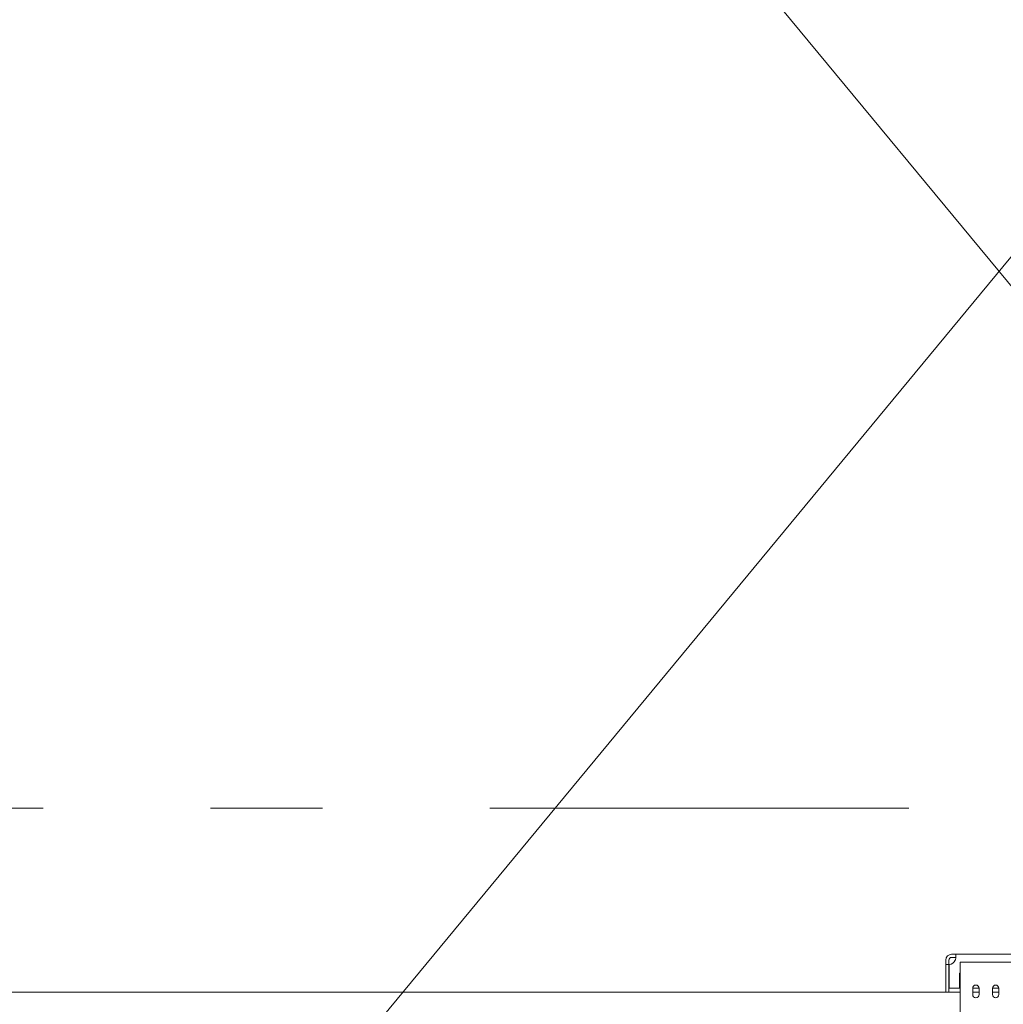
# Model space of a CAD drawing. Header units: centimetres. Extents: x -1436 to 1974, y -887 to 4352.
# Tile 34 of 105: x 206 to 330, y 2709 to 2833. Entities that reach past the tile are written whole.
import ezdxf
from ezdxf.enums import TextEntityAlignment as Align

# ---------------------------------------------------------------- set-up
doc = ezdxf.new("R2010")
doc.units = ezdxf.units.CM
doc.header["$MEASUREMENT"] = 0
doc.linetypes.add('Przerywana podwójnie', pattern=[109.361107, 52.916665, -21.166666, 14.111111, -21.166666])
doc.layers.add('00 - nowa technologia myjni_Nr_pióra__246', color=7, linetype='Continuous', lineweight=20, true_color=0x1db3b3)
for name, color, linetype in [('299-A Wymiary Opisy', 7, 'Continuous'), ('410-K Osie główne', 7, 'Continuous'), ('420-K Ściany', 7, 'Continuous'), ('Nowe_Drzwi Archicad', 7, 'Continuous')]:
    doc.layers.add(name, color=color, linetype=linetype)
for name, color, linetype, lineweight in [('299-A Wymiary Opisy_Nr_pióra__11', 7, 'Continuous', 0), ('410-K Osie główne_Nr_pióra__11', 7, 'Continuous', 0), ('Nowe_Drzwi Archicad_Nr_pióra__135', 5, 'Continuous', 20)]:
    doc.layers.add(name, color=color, linetype=linetype, lineweight=lineweight)
doc.styles.add('STYL_AUTOMATYCZNY_1', font='arial.ttf')
doc.styles.add('STYL_AUTOMATYCZNY_2', font='arial.ttf')
doc.dimstyles.new('STYL_AUTOMATYCZNY__1', dxfattribs={"dimtxt": 13, "dimasz": 7.6, "dimexe": 0.18, "dimexo": 0.0625, "dimgap": 0, "dimtad": 1, "dimdec": 0, "dimzin": 0, "dimdsep": 46, "dimtxsty": 'STYL_AUTOMATYCZNY_1', "dimblk": 'ARROWHEAD_2', "dimblk1": 'ARROWHEAD_2', "dimblk2": 'ARROWHEAD_2', "dimcen": 0.09, "dimclrd": 7, "dimclre": 7, "dimclrt": 7, "dimadec": 0, "dimazin": 0, "dimtfac": 1, "dimtdec": 4, "dimtmove": 0, "dimatfit": 3, "dimfxl": 0, "dimtolj": 1, "dimtzin": 0, "dimarcsym": 0})

# ---------------------------------------------------------------- blocks, each defined once
blk = doc.blocks.new('Drzwi garażowe_ segmentowe[5]_1')
at = {"layer": 'Nowe_Drzwi Archicad_Nr_pióra__135', "color": 5, "linetype": 'Continuous', "lineweight": 20}
for p, q in [((159.88, 3006.64), (498.88, 2596.65)), ((498.88, 3006.64), (159.88, 2596.65))]:
    blk.add_line(p, q, dxfattribs=at)
blk = doc.blocks.new('Ściana_11_1', base_point=(621.38, 3006.65))
at = {"layer": 'Nowe_Drzwi Archicad', "color": 5, "linetype": 'Continuous', "lineweight": 20}
blk.add_blockref('Drzwi garażowe_ segmentowe[5]_1', (0, 0), dxfattribs=at)
blk = doc.blocks.new('Standardowy znacznik osi[22]_1', base_point=(-163, 2733.81))
at = {"layer": '410-K Osie główne_Nr_pióra__11', "color": 7, "linetype": 'Przerywana podwójnie', "lineweight": 0}
blk.add_line((-63, 2733.81), (1039.92, 2733.81), dxfattribs=at)
at = {"layer": '410-K Osie główne_Nr_pióra__11', "color": 7, "lineweight": 0, "style": 'STYL_AUTOMATYCZNY_2'}
for tag, p in [('AC_MarkerText_1_0', (-178, 2741.31)), ('AC_MarkerText_1_1', (1154.92, 2741.31))]:
    blk.add_attdef(tag, text='', height=15, dxfattribs=at).set_placement(p, align=Align.TOP_CENTER)
blk = doc.blocks.new('*D80')
at = {"layer": '299-A Wymiary Opisy_Nr_pióra__11', "color": 7, "linetype": 'Continuous', "lineweight": 0}
for p, q in [((62.4, 2870.08), (62.38, 2855.08)), ((621.21, 2869.38), (621.19, 2854.38)), ((65.28, 2867.58), (59.49, 2857.58)), ((618.3, 2856.88), (624.09, 2866.88)), ((62.39, 2862.58), (57.5, 2862.59)), ((621.2, 2861.88), (62.39, 2862.58)), ((626.09, 2861.87), (621.2, 2861.88))]:
    blk.add_line(p, q, dxfattribs=at)
at = {"layer": '299-A Wymiary Opisy_Nr_pióra__11', "color": 7, "lineweight": 0, "insert": (326.92, 2864.85), "char_height": 13, "attachment_point": 7, "rotation": 359.928, "style": 'STYL_AUTOMATYCZNY_1'}
blk.add_mtext('\\A1;{\\pql;\\fArial|b0|i0|c238|p0;\\W1.000000;559}', dxfattribs=at)
blk = doc.blocks.new('ARROWHEAD_2')
at = {"color": 0, "linetype": 'Continuous', "lineweight": 0}
for p, q in [((-0.378, -0.655), (0.378, 0.655)), ((0, 0), (-1, 0))]:
    blk.add_line(p, q, dxfattribs=at)

msp = doc.modelspace()

# ---------------------------------------------------------------- linework, layer by layer
at = {"layer": '00 - nowa technologia myjni_Nr_pióra__246', "color": 132, "linetype": 'Continuous', "lineweight": 20, "true_color": 0x1db3b3}
for p, q in [((322.67, 2714.09), (322.67, 2714.64)), ((323.07, 2714.09), (323.07, 2714.64)), ((323.87, 2715.38), (323.41, 2715.38)), ((323.87, 2714.98), (323.41, 2714.98)), ((339.67, 2715.38), (323.87, 2715.38)), ((325.21, 2714.38), (324.47, 2714.38)), ((324.47, 2714.38), (324.47, 2605.48)), ((338.33, 2714.38), (325.21, 2714.38)), ((322.67, 2711.08), (322.67, 2714.09)), ((323.07, 2714.09), (322.67, 2714.09)), ((323.07, 2714.09), (323.07, 2711.08)), ((323.11, 2711.08), (323.11, 2714.09)), ((324.42, 2712.93), (324.42, 2711.18)), ((89.52, 2710.58), (324.47, 2710.58)), ((322.67, 2711.08), (322.67, 2710.58)), ((323.07, 2710.58), (322.67, 2710.58)), ((323.07, 2711.08), (323.07, 2710.58)), ((323.11, 2711.08), (324.32, 2711.08)), ((326.07, 2710.28), (326.07, 2711.08)), ((326.07, 2711.08), (326.87, 2711.08)), ((326.07, 2710.58), (326.87, 2710.58)), ((326.87, 2710.28), (326.87, 2711.08)), ((328.57, 2710.28), (328.57, 2711.08)), ((328.57, 2711.08), (329.37, 2711.08)), ((328.57, 2710.58), (329.37, 2710.58)), ((329.37, 2710.28), (329.37, 2711.08))]:
    msp.add_line(p, q, dxfattribs=at)
for points in [[(323.87, 2715.38), (323.89, 2715.37), (323.91, 2715.37), (323.93, 2715.36), (323.94, 2715.34), (323.95, 2715.32), (323.95, 2715.3), (323.96, 2715.26), (323.96, 2715.16)], [(323.96, 2715.16), (323.96, 2715.03), (323.95, 2714.96), (323.94, 2714.85), (323.91, 2714.74), (323.89, 2714.69), (323.87, 2714.64)], [(323.87, 2714.98), (323.9, 2714.97), (323.93, 2714.95), (323.95, 2714.93)]]:
    msp.add_lwpolyline(points, dxfattribs=at)
for centre, radius, start, end in [((323.41, 2714.64), 0.74, 90, 180), ((323.41, 2714.64), 0.34, 90, 180), ((323.01, 2715.03), 0.95, 275.9806, 335.1666), ((324.47, 2712.93), 0.05, 90, 180), ((324.32, 2711.18), 0.1, 270, 0), ((326.47, 2711.08), 0.4, 0, 180), ((328.97, 2711.08), 0.4, 0, 180), ((326.47, 2710.28), 0.4, 180, 0), ((328.97, 2710.28), 0.4, 180, 0)]:
    msp.add_arc(centre, radius, start, end, dxfattribs=at)

# ---------------------------------------------------------------- block references
at = {"layer": '410-K Osie główne', "color": 7, "linetype": 'Continuous', "lineweight": 20}
msp.add_blockref('Standardowy znacznik osi[22]_1', (-163, 2733.81), dxfattribs=at)
at = {"layer": '420-K Ściany', "color": 7, "lineweight": 20}
msp.add_blockref('Ściana_11_1', (621.38, 3006.65), dxfattribs=at)

# ---------------------------------------------------------------- dimensions: what is measured, and where the dimension line sits
at = {"layer": '299-A Wymiary Opisy', "color": 7, "linetype": 'Continuous', "lineweight": 0}
dim = msp.add_linear_dim(base=(62.39, 2862.58), p1=(621.38, 3006.65), p2=(60.72, 1533.25), angle=179.928, dimstyle='STYL_AUTOMATYCZNY__1', dxfattribs=at)
dim.commit()
dim.dimension.update_dxf_attribs({"geometry": '*D80', "text_midpoint": (341.77, 2871.33), "dimtype": 160, "text_rotation": 359.928})

doc.saveas('drawing.dxf')
